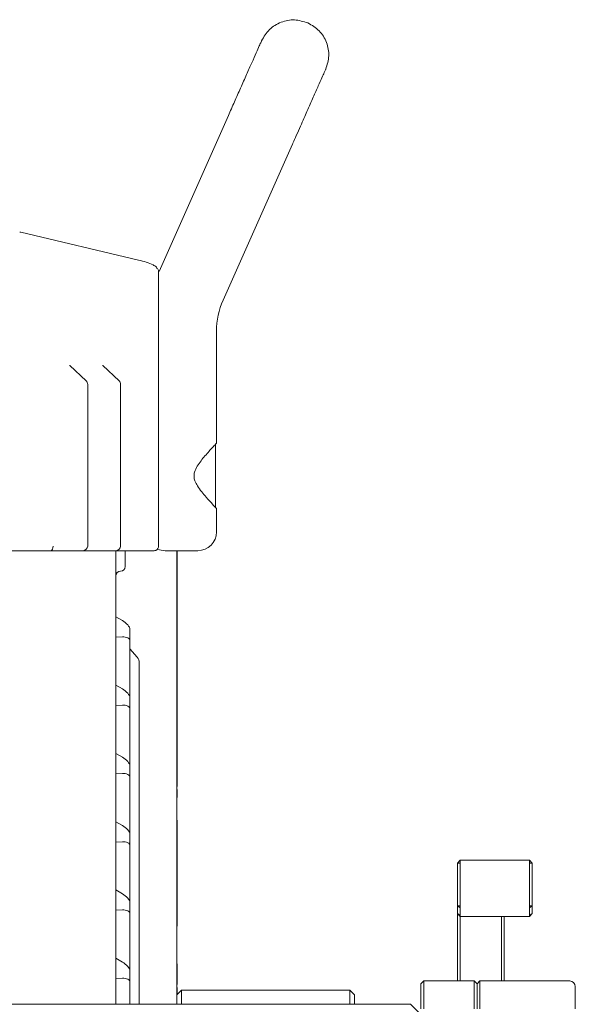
# Model space of a CAD drawing. Header units: millimetres. Extents: x 63 to 559, y 25 to 389.
# Tile 56 of 88: x 264 to 279, y 363 to 389. Entities that reach past the tile are written whole.
import ezdxf

# ---------------------------------------------------------------- set-up
doc = ezdxf.new("R2010")
doc.units = ezdxf.units.MM

msp = doc.modelspace()

# ---------------------------------------------------------------- linework, layer by layer
at = {"color": 7, "linetype": 'Continuous', "lineweight": 15}
for p, q in [((269.333, 386.388), (267.48, 382.22)), ((269.194, 381.458), (271.046, 385.626)), ((266.932, 382.527), (263.786, 383.27)), ((267.469, 382.218), (267.469, 374.882)), ((269.016, 377.632), (269.016, 380.62)), ((265.534, 379.296), (265.097, 379.707)), ((266.414, 379.296), (265.977, 379.707)), ((265.574, 374.882), (265.574, 379.205)), ((266.454, 374.882), (266.454, 379.205)), ((268.991, 377.594), (268.991, 376.406)), ((268.991, 376.406), (268.991, 375.919)), ((269.016, 375.257), (269.016, 375.886)), ((264.444, 374.757), (263.51, 374.757)), ((264.592, 374.757), (264.444, 374.757)), ((265.125, 374.757), (264.592, 374.757)), ((265.449, 374.757), (265.125, 374.757)), ((265.471, 374.757), (265.449, 374.757)), ((266.005, 374.757), (265.471, 374.757)), ((266.329, 374.757), (266.005, 374.757)), ((266.328, 374.757), (266.328, 362.632)), ((266.903, 374.757), (266.329, 374.757)), ((266.578, 374.757), (266.578, 374.532)), ((266.578, 374.532), (266.578, 374.332)), ((267.349, 374.757), (266.903, 374.757)), ((268.078, 374.757), (267.641, 374.757)), ((267.953, 374.757), (267.953, 362.632)), ((267.961, 374.757), (267.961, 373.227)), ((268.516, 374.757), (268.078, 374.757)), ((267.961, 373.227), (267.953, 373.227)), ((267.961, 373.227), (267.961, 369.253)), ((266.503, 372.887), (266.328, 372.988)), ((266.328, 372.445), (266.503, 372.454)), ((266.703, 372.656), (266.703, 372.348)), ((266.703, 372.348), (266.703, 370.84)), ((266.895, 371.913), (266.703, 372.134)), ((266.953, 371.75), (266.953, 362.632)), ((266.503, 371.062), (266.328, 371.163)), ((266.703, 370.831), (266.703, 370.523)), ((266.328, 370.62), (266.503, 370.629)), ((266.703, 370.523), (266.703, 369.015)), ((266.503, 369.237), (266.328, 369.338)), ((267.961, 369.253), (267.953, 369.253)), ((267.961, 369.253), (267.961, 368.667)), ((266.703, 369.006), (266.703, 368.698)), ((266.328, 368.795), (266.503, 368.804)), ((266.703, 368.698), (266.703, 367.19)), ((267.961, 368.667), (267.953, 368.667)), ((267.961, 368.667), (267.961, 368.458)), ((267.961, 368.458), (267.953, 368.458)), ((267.961, 368.372), (267.961, 368.176)), ((267.961, 368.176), (267.953, 368.176)), ((267.961, 368.176), (267.961, 368.159)), ((266.503, 367.412), (266.328, 367.513)), ((267.961, 367.555), (267.961, 364.725)), ((266.703, 367.181), (266.703, 366.873)), ((266.328, 366.97), (266.503, 366.979)), ((266.703, 366.873), (266.703, 365.365)), ((275.528, 366.482), (275.453, 366.407)), ((275.453, 365.263), (275.453, 366.407)), ((275.528, 366.407), (275.453, 366.407)), ((275.528, 366.482), (275.528, 366.407)), ((275.528, 366.482), (277.378, 366.482)), ((275.528, 366.407), (275.528, 365.263)), ((277.378, 366.407), (277.378, 366.482)), ((277.453, 366.407), (277.378, 366.482)), ((277.378, 365.263), (277.378, 366.407)), ((277.453, 366.407), (277.378, 366.407)), ((277.453, 366.407), (277.453, 365.263)), ((266.503, 365.587), (266.328, 365.688)), ((266.703, 365.356), (266.703, 365.048)), ((266.328, 365.145), (266.503, 365.154)), ((266.703, 365.048), (266.703, 363.54)), ((275.528, 365.263), (275.453, 365.263)), ((275.528, 365.21), (275.453, 365.263)), ((275.453, 365.057), (275.453, 365.263)), ((275.528, 365.004), (275.453, 365.057)), ((275.528, 364.982), (275.453, 365.057)), ((275.453, 364.482), (275.453, 365.057)), ((275.528, 365.263), (275.528, 365.21)), ((275.528, 365.21), (275.528, 365.004)), ((277.378, 365.21), (277.378, 365.263)), ((277.453, 365.263), (277.378, 365.263)), ((277.453, 365.263), (277.378, 365.21)), ((277.378, 365.004), (277.378, 365.21)), ((277.378, 365.004), (277.453, 365.057)), ((277.378, 364.982), (277.453, 365.057)), ((277.453, 365.263), (277.453, 365.057)), ((275.528, 365.004), (275.528, 364.982)), ((277.378, 364.982), (275.528, 364.982)), ((275.528, 364.982), (275.528, 364.482)), ((276.628, 364.482), (276.628, 364.982)), ((276.703, 364.982), (276.703, 364.482)), ((277.378, 364.982), (277.378, 365.004)), ((275.453, 363.257), (275.453, 364.482)), ((275.528, 364.482), (275.528, 363.257)), ((276.628, 363.257), (276.628, 364.482)), ((276.703, 364.482), (276.703, 363.257)), ((266.503, 363.762), (266.328, 363.863)), ((266.703, 363.531), (266.703, 363.223)), ((267.961, 363.712), (267.961, 363.161)), ((266.328, 363.32), (266.503, 363.329)), ((266.703, 363.223), (266.703, 362.632)), ((274.553, 363.257), (274.478, 363.182)), ((274.553, 363.257), (274.553, 362.507)), ((274.553, 363.257), (275.903, 363.257)), ((275.903, 362.507), (275.903, 363.257)), ((275.903, 363.257), (275.978, 363.182)), ((275.978, 363.182), (276.053, 363.257)), ((276.053, 363.257), (276.053, 362.507)), ((278.453, 363.257), (276.053, 363.257)), ((267.961, 363.161), (267.953, 363.161)), ((268.078, 363.007), (267.953, 362.882)), ((267.961, 363.081), (267.961, 362.889)), ((272.578, 363.007), (268.078, 363.007)), ((268.078, 363.007), (268.078, 362.632)), ((272.703, 362.882), (272.578, 363.007)), ((272.578, 362.632), (272.578, 363.007)), ((274.478, 362.507), (274.478, 363.182)), ((275.978, 362.507), (275.978, 363.182)), ((278.603, 363.107), (278.603, 362.507)), ((272.703, 362.882), (272.703, 362.632)), ((227.221, 362.632), (266.186, 362.632)), ((266.186, 362.632), (268.13, 362.632)), ((268.13, 362.632), (273.398, 362.632)), ((273.398, 362.632), (274.203, 362.632)), ((274.453, 362.382), (274.203, 362.632))]:
    msp.add_line(p, q, dxfattribs=at)
at = {"color": 7, "linetype": 'Continuous', "lineweight": 15, "flags": 128}
msp.add_lwpolyline([(263.786, 383.27), (263.781, 383.271), (263.758, 383.272)], dxfattribs=at)
at = {"color": 7, "linetype": 'Continuous', "lineweight": 15}
for centre, radius, start, end in [((271.078, 380.62), 2.063, 156.0375, 180), ((265.449, 379.205), 0.125, 0, 46.841), ((266.329, 379.205), 0.125, 0, 46.841), ((268.516, 375.257), 0.5, 270, 0), ((265.449, 374.882), 0.125, 270, 0), ((266.329, 374.882), 0.125, 270, 0), ((267.641, 375.257), 0.5, 246.9128, 270), ((266.453, 374.332), 0.125, 270, 0), ((266.453, 374.082), 0.125, 90, 180), ((278.453, 363.107), 0.15, 0, 90)]:
    msp.add_arc(centre, radius, start, end, dxfattribs=at)
for centre, major_axis, ratio, start_param, end_param in [((264.592, 374.882), (0, 0.125), 0.454177, 3.141593, 4.712389), ((265.471, 374.882), (0, 0.125), 0.454177, 3.141593, 3.477619), ((266.503, 372.772), (0.191, -0.144), 0.402543, 0.294001, 1.864798), ((266.503, 372.338), (0.2, 0.015), 0.5753, 6.241189, 7.811986), ((266.753, 371.75), (0, -0.231), 0.866025, 1.570796, 2.356194), ((266.503, 370.947), (0.191, -0.144), 0.402543, 0.294001, 1.864798), ((266.503, 370.513), (0.2, 0.015), 0.5753, 6.241189, 7.811986), ((266.503, 369.122), (0.191, -0.144), 0.402543, 0.294001, 1.864798), ((266.503, 368.688), (0.2, 0.015), 0.5753, 6.241189, 7.811986), ((266.503, 367.297), (0.191, -0.144), 0.402543, 0.294001, 1.864798), ((266.503, 366.863), (0.2, 0.015), 0.5753, 6.241189, 7.811986), ((266.503, 365.472), (0.191, -0.144), 0.402543, 0.294001, 1.864798), ((266.503, 365.038), (0.2, 0.015), 0.5753, 6.241189, 7.811986), ((266.503, 363.647), (0.191, -0.144), 0.402543, 0.294001, 1.864798), ((266.503, 363.213), (0.2, 0.015), 0.5753, 6.241189, 7.811986)]:
    msp.add_ellipse(centre, major_axis=major_axis, ratio=ratio, start_param=start_param, end_param=end_param, dxfattribs=at)
for points, knots in [([(271.459, 388.864), (271.341, 388.901), (271.105, 388.975), (270.734, 388.902), (270.41, 388.707), (270.284, 388.494), (270.222, 388.388)], [0, 0, 0, 0, 0.25, 0.5, 0.75, 1, 1, 1, 1]), ([(271.935, 387.626), (271.972, 387.744), (272.046, 387.98), (271.974, 388.351), (271.779, 388.675), (271.566, 388.801), (271.459, 388.864)], [0, 0, 0, 0, 0.25, 0.5, 0.75, 1, 1, 1, 1]), ([(270.222, 388.388), (270.219, 388.381), (270.212, 388.367), (270.163, 388.257), (270.08, 388.069), (269.965, 387.809), (269.822, 387.489), (269.663, 387.132), (269.498, 386.76), (269.387, 386.51), (269.333, 386.388)], [0, 0, 0, 0, 0.110863, 0.230251, 0.355367, 0.485627, 0.618037, 0.75055, 0.877623, 1, 1, 1, 1]), ([(271.046, 385.626), (271.05, 385.634), (271.084, 385.71), (271.155, 385.872), (271.255, 386.095), (271.35, 386.311), (271.466, 386.572), (271.603, 386.878), (271.737, 387.181), (271.834, 387.399), (271.898, 387.543), (271.926, 387.606), (271.932, 387.619), (271.934, 387.624), (271.935, 387.626), (271.935, 387.626), (271.935, 387.626), (271.935, 387.626), (271.935, 387.626), (271.935, 387.626), (271.935, 387.626), (271.935, 387.626)], [0, 0, 0, 0, 0.0076354, 0.0764127, 0.1616858, 0.2322742, 0.2985922, 0.4443161, 0.5799694, 0.7042723, 0.8140939, 0.9168513, 0.973924, 0.9928161, 0.998091, 0.9994917, 0.9998604, 0.9999591, 0.9999869, 0.9999952, 1, 1, 1, 1]), ([(267.438, 382.292), (267.43, 382.306), (267.399, 382.354), (267.307, 382.405), (267.162, 382.468), (267.004, 382.509), (266.932, 382.527)], [0, 0, 0, 0, 0.096241, 0.336382, 0.698466, 1, 1, 1, 1]), ([(267.453, 382.277), (267.457, 382.268), (267.467, 382.251), (267.468, 382.229), (267.469, 382.218)], [0, 0, 0, 0, 0.475663, 1, 1, 1, 1]), ([(265.099, 379.705), (265.096, 379.708), (265.092, 379.712), (265.092, 379.711), (265.093, 379.711)], [0, 0, 0, 0, 0.692832, 1, 1, 1, 1]), ([(265.978, 379.705), (265.976, 379.708), (265.972, 379.712), (265.972, 379.711), (265.972, 379.711)], [0, 0, 0, 0, 0.692832, 1, 1, 1, 1]), ([(269.012, 375.886), (269.013, 375.885), (269.023, 375.875), (268.986, 375.914), (268.899, 376.008), (268.73, 376.197), (268.547, 376.413), (268.439, 376.611), (268.408, 376.739), (268.427, 376.879), (268.53, 377.075), (268.718, 377.305), (268.898, 377.505), (269, 377.615), (269.011, 377.627), (269.016, 377.632)], [0, 0, 0, 0, 0.0109446, 0.0834232, 0.1569542, 0.2671936, 0.4059892, 0.455199, 0.4945038, 0.534037, 0.5911592, 0.7140349, 0.8469794, 0.9284161, 1, 1, 1, 1]), ([(267.469, 374.882), (267.468, 374.87), (267.466, 374.846), (267.451, 374.815), (267.428, 374.785), (267.392, 374.762), (267.364, 374.759), (267.349, 374.757)], [0, 0, 0, 0, 0.151594, 0.303022, 0.46306, 0.699415, 1, 1, 1, 1]), ([(267.353, 374.757), (267.367, 374.758), (267.394, 374.761), (267.428, 374.778), (267.443, 374.797), (267.447, 374.802)], [0, 0, 0, 0, 0.443883, 0.839963, 1, 1, 1, 1])]:
    msp.add_open_spline(points, degree=3, knots=knots, dxfattribs=at)

doc.saveas('drawing.dxf')
